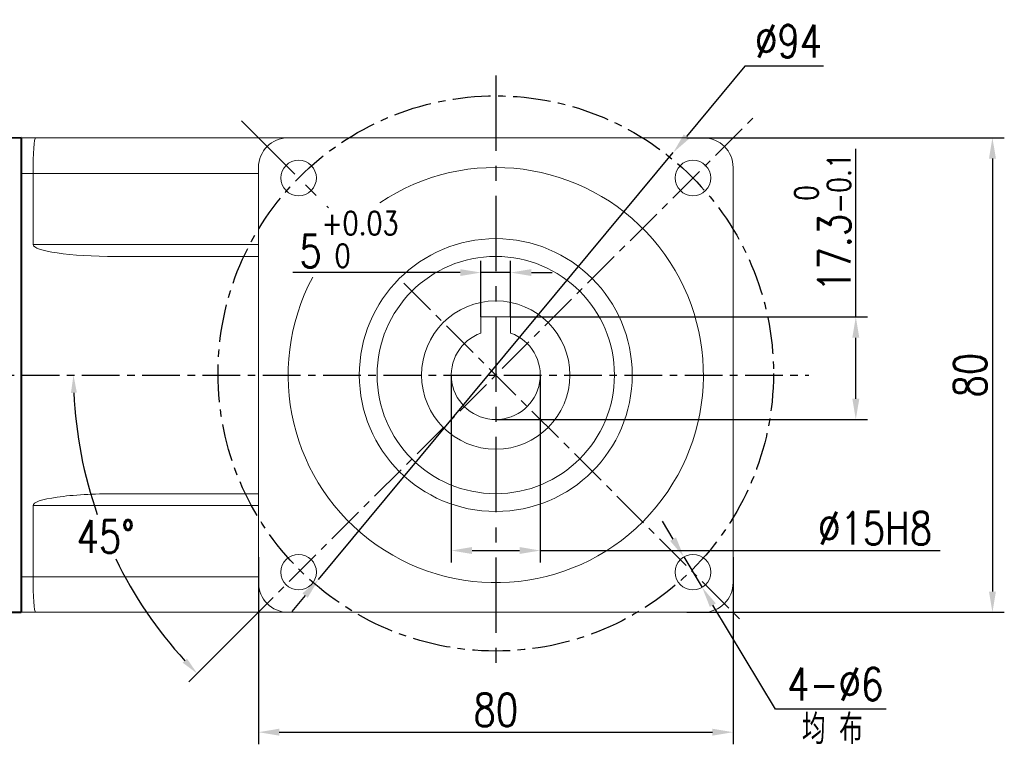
# Model space of a CAD drawing. Header units: inches. Extents: x -753 to 5070, y -3075 to 1581.
# Tile 162 of 178: x 4659 to 4825, y 186 to 309. Entities that reach past the tile are written whole.
import ezdxf

# ---------------------------------------------------------------- set-up
doc = ezdxf.new("R2010")
doc.units = ezdxf.units.IN
doc.header["$LTSCALE"] = 10
doc.header["$MEASUREMENT"] = 0
doc.linetypes.add('CENTER', pattern=[10.16, 6.35, -1.27, 1.27, -1.27])
for name, color, linetype in [('1轮廓实线层', 7, 'Continuous'), ('3中心线层', 1, 'CENTER'), ('6文字层', 3, 'Continuous'), ('7标注层', 4, 'Continuous')]:
    doc.layers.add(name, color=color, linetype=linetype)
doc.layers.add('图层2', color=4, linetype='Continuous', lineweight=40)
doc.styles.add('PC_TEXTSTYLE', font='isocp.shx', dxfattribs={"width": 0.8, "bigfont": 'HZFS.SHX'})
doc.styles.add('TH_GBDIM', font='romans.shx', dxfattribs={"width": 0.8, "bigfont": 'gbcbig.shx'})
doc.dimstyles.new('TH_GBDIM', dxfattribs={"dimtxt": 3.5, "dimasz": 2.5, "dimexe": 2, "dimexo": 0, "dimgap": 1, "dimtad": 1, "dimdec": 4, "dimdsep": 46, "dimtxsty": 'TH_GBDIM', "dimcen": 0.09, "dimclrd": 4, "dimclre": 4, "dimclrt": 3, "dimadec": 0, "dimazin": 0, "dimtfac": 1, "dimtdec": 4, "dimtmove": 0, "dimatfit": 3, "dimfxl": 1, "dimtzin": 0, "dimarcsym": 0})
doc.dimstyles.new('角度标注', dxfattribs={"dimtxt": 3.5, "dimasz": 3, "dimexe": 2, "dimexo": 0, "dimgap": 1, "dimtad": 1, "dimtih": 1, "dimtoh": 1, "dimdsep": 46, "dimtxsty": 'PC_TEXTSTYLE', "dimsah": 1, "dimcen": 0.09, "dimclrd": 4, "dimclrt": 3, "dimadec": 0, "dimazin": 0, "dimtfac": 0.7, "dimtmove": 0, "dimatfit": 0, "dimfxl": 1, "dimtzin": 0, "dimarcsym": 0})

# ---------------------------------------------------------------- blocks, each defined once
blk = doc.blocks.new('*D586')
at = {"layer": '7标注层', "color": 4, "lineweight": -2, "transparency": 16777216}
for p, q in [((4771.43, 289.15), (4824.95, 289.15)), ((4822.95, 285.65), (4822.95, 212.65)), ((4771.43, 209.15), (4824.95, 209.15))]:
    blk.add_line(p, q, dxfattribs=at)
at = {"layer": '7标注层', "color": 4, "transparency": 16777216}
for points in [[(4822.37, 285.65), (4823.54, 285.65), (4822.95, 289.15)], [(4822.37, 212.65), (4823.54, 212.65), (4822.95, 209.15)]]:
    blk.add_solid(points, dxfattribs=at)
at = {"layer": 'Defpoints', "color": 0, "transparency": 16777216}
for p in [(4771.43, 289.15), (4771.43, 209.15), (4822.95, 209.15)]:
    blk.add_point(p, dxfattribs=at)
at = {"layer": '7标注层', "color": 3, "transparency": 16777216, "insert": (4819.2, 249.15), "char_height": 5.5, "attachment_point": 5, "rotation": 90, "style": 'TH_GBDIM'}
blk.add_mtext('{80}{}{}', dxfattribs=at)
blk = doc.blocks.new('*D587')
at = {"layer": '7标注层', "color": 4, "lineweight": -2, "transparency": 16777216}
for p, q in [((4699.24, 218.44), (4699.24, 186.93)), ((4779.24, 218.44), (4779.24, 186.93)), ((4702.74, 188.93), (4775.74, 188.93))]:
    blk.add_line(p, q, dxfattribs=at)
at = {"layer": '7标注层', "color": 4, "transparency": 16777216}
for points in [[(4702.74, 189.52), (4702.74, 188.35), (4699.24, 188.93)], [(4775.74, 189.52), (4775.74, 188.35), (4779.24, 188.93)]]:
    blk.add_solid(points, dxfattribs=at)
at = {"layer": 'Defpoints', "color": 0, "transparency": 16777216}
for p in [(4699.24, 218.44), (4779.24, 218.44), (4779.24, 188.93)]:
    blk.add_point(p, dxfattribs=at)
at = {"layer": '7标注层', "color": 3, "transparency": 16777216, "insert": (4739.24, 192.68), "char_height": 5.5, "attachment_point": 5, "style": 'TH_GBDIM'}
blk.add_mtext('{80}{}{}', dxfattribs=at)
blk = doc.blocks.new('*D588')
at = {"layer": '7标注层', "color": 4, "lineweight": -2, "transparency": 16777216}
for p, q in [((4781.23, 301.21), (4771.38, 289.36)), ((4794.46, 301.21), (4781.23, 301.21)), ((4709.33, 214.66), (4769.15, 286.67)), ((4707.09, 211.97), (4704.85, 209.28))]:
    blk.add_line(p, q, dxfattribs=at)
at = {"layer": '7标注层', "color": 4, "transparency": 16777216}
for points in [[(4770.93, 289.74), (4771.83, 288.99), (4769.15, 286.67)], [(4706.64, 212.34), (4707.54, 211.6), (4709.33, 214.66)]]:
    blk.add_solid(points, dxfattribs=at)
at = {"layer": 'Defpoints', "color": 0, "transparency": 16777216}
for p in [(4769.15, 286.67), (4709.33, 214.66)]:
    blk.add_point(p, dxfattribs=at)
at = {"layer": '7标注层', "color": 3, "transparency": 16777216, "insert": (4788.59, 305.46), "char_height": 5.5, "attachment_point": 5, "style": 'TH_GBDIM'}
blk.add_mtext('{∅94}{}{}', dxfattribs=at)
blk = doc.blocks.new('*D589')
at = {"layer": '7标注层', "color": 4, "lineweight": -2, "transparency": 16777216}
for p, q in [((4736.74, 258.95), (4736.74, 268.43)), ((4741.74, 258.95), (4741.74, 268.43)), ((4733.24, 266.43), (4705.05, 266.43)), ((4741.74, 266.43), (4736.74, 266.43)), ((4745.24, 266.43), (4748.74, 266.43))]:
    blk.add_line(p, q, dxfattribs=at)
at = {"layer": '7标注层', "color": 4, "transparency": 16777216}
for points in [[(4733.24, 267.01), (4733.24, 265.85), (4736.74, 266.43)], [(4745.24, 267.01), (4745.24, 265.85), (4741.74, 266.43)]]:
    blk.add_solid(points, dxfattribs=at)
at = {"layer": 'Defpoints', "color": 0, "transparency": 16777216}
for p in [(4741.74, 266.43), (4736.74, 258.95), (4741.74, 258.95)]:
    blk.add_point(p, dxfattribs=at)
at = {"layer": '7标注层', "color": 3, "transparency": 16777216, "insert": (4714.49, 272.01), "char_height": 5.5, "attachment_point": 5, "style": 'TH_GBDIM'}
blk.add_mtext('{5}{}{\\H0.7143x;\\S+0.03^  0;}', dxfattribs=at)
blk = doc.blocks.new('*D590')
at = {"layer": '7标注层', "color": 4, "lineweight": -2, "transparency": 16777216}
for p, q in [((4799.92, 258.95), (4799.92, 287.29)), ((4741.74, 258.95), (4801.92, 258.95)), ((4799.92, 245.15), (4799.92, 255.45)), ((4739.24, 241.65), (4801.92, 241.65))]:
    blk.add_line(p, q, dxfattribs=at)
at = {"layer": '7标注层', "color": 4, "transparency": 16777216}
for points in [[(4799.34, 255.45), (4800.51, 255.45), (4799.92, 258.95)], [(4799.34, 245.15), (4800.51, 245.15), (4799.92, 241.65)]]:
    blk.add_solid(points, dxfattribs=at)
at = {"layer": 'Defpoints', "color": 0, "transparency": 16777216}
for p in [(4741.74, 258.95), (4739.24, 241.65), (4799.92, 241.65)]:
    blk.add_point(p, dxfattribs=at)
at = {"layer": '7标注层', "color": 3, "transparency": 16777216, "insert": (4794.34, 274.87), "char_height": 5.5, "attachment_point": 5, "rotation": 90, "style": 'TH_GBDIM'}
blk.add_mtext('17.3{\\H0.7143x;\\S 0^ -0.1;}', dxfattribs=at)
blk = doc.blocks.new('*D591')
at = {"layer": '7标注层', "color": 0, "lineweight": -2, "ltscale": 0.2, "transparency": 16777216}
blk.add_line((4697.24, 207.15), (4687.49, 197.41), dxfattribs=at)
at = {"layer": '7标注层', "color": 4, "lineweight": -2, "ltscale": 0.2, "transparency": 16777216}
for start, end in [(182.4152, 199.2685), (205.8089, 222.5848)]:
    blk.add_arc((4739.24, 249.15), 71.17, start, end, dxfattribs=at)
at = {"layer": '7标注层', "color": 4, "ltscale": 0.2, "transparency": 16777216}
for points in [[(4667.63, 246.14), (4668.63, 246.16), (4668.06, 249.15)], [(4687.19, 201.33), (4686.47, 200.64), (4688.91, 198.82)]]:
    blk.add_solid(points, dxfattribs=at)
at = {"layer": 'Defpoints', "color": 0, "ltscale": 0.2, "transparency": 16777216}
for p in [(4782.72, 292.64), (4566.21, 249.15), (4791.99, 249.15), (4670.49, 230.73), (4697.24, 207.15)]:
    blk.add_point(p, dxfattribs=at)
at = {"layer": '7标注层', "color": 3, "ltscale": 0.2, "transparency": 16777216, "insert": (4673.48, 221.91), "char_height": 5.5, "attachment_point": 5, "style": 'TH_GBDIM'}
blk.add_mtext('45°', dxfattribs=at)
blk = doc.blocks.new('*D584')
at = {"layer": '7标注层', "color": 4, "lineweight": -2, "transparency": 16777216}
for p, q in [((4769.12, 221.49), (4767.32, 224.49)), ((4770.92, 218.49), (4774.02, 213.35)), ((4786.37, 192.79), (4775.82, 210.35)), ((4805.05, 192.79), (4786.37, 192.79))]:
    blk.add_line(p, q, dxfattribs=at)
at = {"layer": '7标注层', "color": 4, "transparency": 16777216}
for points in [[(4769.62, 221.79), (4768.62, 221.19), (4770.92, 218.49)], [(4776.32, 210.65), (4775.32, 210.05), (4774.02, 213.35)]]:
    blk.add_solid(points, dxfattribs=at)
at = {"layer": 'Defpoints', "color": 0, "transparency": 16777216}
for p in [(4770.92, 218.49), (4774.02, 213.35)]:
    blk.add_point(p, dxfattribs=at)
at = {"layer": '7标注层', "color": 3, "transparency": 16777216, "insert": (4796.46, 197.04), "char_height": 5.5, "attachment_point": 5, "style": 'TH_GBDIM'}
blk.add_mtext('{4-∅6}{}{}', dxfattribs=at)
blk = doc.blocks.new('*D585')
at = {"layer": '7标注层', "color": 4, "lineweight": -2, "transparency": 16777216}
for p, q in [((4731.74, 249.15), (4731.74, 217.56)), ((4746.74, 249.15), (4746.74, 217.56)), ((4735.24, 219.56), (4743.24, 219.56)), ((4746.74, 219.56), (4814.12, 219.56))]:
    blk.add_line(p, q, dxfattribs=at)
at = {"layer": '7标注层', "color": 4, "transparency": 16777216}
for points in [[(4735.24, 220.15), (4735.24, 218.98), (4731.74, 219.56)], [(4743.24, 220.15), (4743.24, 218.98), (4746.74, 219.56)]]:
    blk.add_solid(points, dxfattribs=at)
at = {"layer": 'Defpoints', "color": 0, "transparency": 16777216}
for p in [(4731.74, 249.15), (4746.74, 249.15), (4746.74, 219.56)]:
    blk.add_point(p, dxfattribs=at)
at = {"layer": '7标注层', "color": 3, "transparency": 16777216, "insert": (4803.17, 223.31), "char_height": 5.5, "attachment_point": 5, "style": 'TH_GBDIM'}
blk.add_mtext('\\A1;%%c15H8', dxfattribs=at)

msp = doc.modelspace()

# ---------------------------------------------------------------- linework, layer by layer
at = {"color": 7, "linetype": 'Continuous', "lineweight": 15}
for p, q in [((4736.736, 256.221), (4736.736, 258.95)), ((4736.736, 258.95), (4741.736, 258.95)), ((4741.736, 258.95), (4741.736, 257.274))]:
    msp.add_line(p, q, dxfattribs=at)
for radius in [23, 20, 12.5, 12.5]:
    msp.add_circle((4739.236, 249.15), radius, dxfattribs=at)
for radius, start, end in [(35, 151.84956, 123.93059), (7.5, 109.47122, 70.52878)]:
    msp.add_arc((4739.236, 249.15), radius, start, end, dxfattribs=at)
for points, knots in [([(4736.736, 258.789), (4736.736, 258.527), (4736.736, 258.177), (4736.736, 257.825), (4736.736, 257.736), (4736.736, 257.231), (4736.736, 256.726), (4736.736, 256.221)], [0, 0, 0, 0, 0.7491555, 1, 1, 1, 2.4345731, 2.4345731, 2.4345731, 2.4345731]), ([(4741.736, 256.221), (4741.736, 256.31), (4741.736, 256.662), (4741.736, 257.012), (4741.736, 257.274)], [0, 0, 0, 0, 0.25084452, 1, 1, 1, 1])]:
    msp.add_open_spline(points, degree=3, knots=knots, dxfattribs=at)
at = {"layer": '1轮廓实线层', "color": 7, "linetype": 'Continuous', "lineweight": 15}
for p, q in [((4659.237, 289.15), (4661.669, 289.15)), ((4661.669, 289.15), (4704.236, 289.15)), ((4774.236, 289.15), (4704.236, 289.15)), ((4699.236, 284.15), (4699.236, 214.151)), ((4779.236, 214.151), (4779.236, 284.15)), ((4661.237, 283.15), (4659.237, 283.15)), ((4699.236, 283.15), (4661.237, 283.15)), ((4661.237, 271.15), (4661.237, 283.15)), ((4661.237, 271.15), (4699.236, 271.15)), ((4699.236, 269.15), (4675.199, 269.15)), ((4675.199, 229.15), (4699.236, 229.15)), ((4661.237, 227.15), (4661.237, 215.151)), ((4699.236, 227.15), (4661.237, 227.15)), ((4659.237, 215.151), (4661.237, 215.151)), ((4661.237, 215.151), (4699.236, 215.151)), ((4661.669, 209.151), (4659.237, 209.151)), ((4704.236, 209.151), (4661.669, 209.151)), ((4704.236, 209.151), (4774.236, 209.151))]:
    msp.add_line(p, q, dxfattribs=at)
at = {"layer": '1轮廓实线层'}
msp.add_line((4659.237, 249.15), (4659.237, 282.42), dxfattribs=at)
at = {"layer": '1轮廓实线层', "color": 7, "linetype": 'Continuous', "lineweight": 15}
for centre in [(4706.002, 282.384), (4772.47, 282.384), (4706.002, 215.917), (4772.47, 215.917)]:
    msp.add_circle(centre, 3, dxfattribs=at)
for centre, start, end in [((4704.236, 284.15), 90, 180), ((4774.236, 284.15), 0, 90), ((4704.236, 214.151), 180, 270), ((4774.236, 214.151), 270, 0)]:
    msp.add_arc(centre, 5, start, end, dxfattribs=at)
for centre, major_axis, ratio, start_param, end_param in [((4661.669, 283.15), (0, -6), 0.0719933, 3.1415927, 4.712389), ((4675.199, 271.15), (-13.962, 0), 0.1432442, 0, 1.5707963), ((4675.199, 227.15), (13.962, 0), 0.1432442, 1.5707963, 3.1415927), ((4661.669, 215.151), (0, -6), 0.0719933, 4.712389, 6.2831853)]:
    msp.add_ellipse(centre, major_axis=major_axis, ratio=ratio, start_param=start_param, end_param=end_param, dxfattribs=at)
at = {"layer": '3中心线层', "ltscale": 0.2}
for p, q in [((4739.236, 299.672), (4739.236, 199.828)), ((4696.373, 292.014), (4711.031, 277.355))]:
    msp.add_line(p, q, dxfattribs=at)
at = {"layer": '3中心线层', "ltscale": 0.1}
for p, q in [((4697.236, 207.15), (4782.724, 292.638)), ((4723.748, 264.639), (4780.393, 207.994)), ((4527.252, 249.15), (4791.99, 249.15))]:
    msp.add_line(p, q, dxfattribs=at)
msp.add_circle((4739.236, 249.421), 46.808, dxfattribs=at)
at = {"layer": '图层2', "color": 0}
for p, q in [((4659.237, 289.15), (4651.237, 289.067)), ((4659.237, 289.15), (4659.237, 209.15)), ((4651.237, 209.233), (4659.237, 209.15))]:
    msp.add_line(p, q, dxfattribs=at)

# ---------------------------------------------------------------- texts
at = {"layer": '6文字层', "insert": (4790.83, 191.948), "char_height": 5, "width": 38.96783, "attachment_point": 1, "style": 'PC_TEXTSTYLE'}
msp.add_mtext('{\\C3;均 布}', dxfattribs=at)

# ---------------------------------------------------------------- dimensions: what is measured, and where the dimension line sits
at = {"layer": '7标注层'}
for p1, p2, text, picture, middle in [((4709.325, 214.66), (4769.147, 286.67), '{<>}{}{}', '*D588', (4788.593, 301.21)), ((4770.924, 218.488), (4774.015, 213.345), '{4-<>}{}{}', '*D584', (4796.462, 192.79))]:
    dim = msp.add_diameter_dim_2p(p1=p1, p2=p2, text=text, dimstyle='TH_GBDIM', override={"dimtxt": 5.5, "dimasz": 3.5, "dimgap": 1.5, "dimtoh": 1, "dimdec": 0}, dxfattribs=at)
    dim.commit()
    dim.dimension.update_dxf_attribs({"geometry": picture, "text_midpoint": middle, "dimtype": 163})
at = {"layer": '7标注层', "ltscale": 0.2}
dim = msp.add_angular_dim_2l(base=(4670.487, 230.729), line1=((4566.205, 249.15), (4791.99, 249.15)), line2=((4697.236, 207.15), (4782.724, 292.638)), dimstyle='角度标注', override={"dimtxt": 5.5, "dimdec": 0, "dimtxsty": 'TH_GBDIM'}, dxfattribs=at)
dim.commit()
dim.dimension.update_dxf_attribs({"geometry": '*D591', "text_midpoint": (4673.48, 221.913)})
at = {"layer": '7标注层'}
for base, p1, p2, text, picture, middle in [((4822.952, 209.151), (4771.43, 289.15), (4771.43, 209.151), '{<>}{}{}', '*D586', (4822.952, 249.15)), ((4799.925, 241.65), (4741.736, 258.95), (4739.236, 241.65), '<>{\\H0.7143x;\\S 0^ -0.1;}', '*D590', (4799.925, 274.869))]:
    dim = msp.add_linear_dim(base=base, p1=p1, p2=p2, angle=90, text=text, dimstyle='TH_GBDIM', override={"dimtxt": 5.5, "dimasz": 3.5, "dimdec": 1, "dimadec": 1}, dxfattribs=at)
    dim.commit()
    dim.dimension.update_dxf_attribs({"geometry": picture, "text_midpoint": middle, "dimtype": 160})
for base, p1, p2, text, override, picture, middle in [((4741.736, 266.429), (4736.736, 258.95), (4741.736, 258.95), '{<>}{}{\\H0.7143x;\\S+0.03^  0;}', {"dimtxt": 5.5, "dimasz": 3.5, "dimdec": 1, "dimadec": 1}, '*D589', (4714.493, 266.429)), ((4746.736, 219.563), (4731.736, 249.15), (4746.736, 249.15), '\\A1;%%c<>H8', {"dimtxt": 5.5, "dimasz": 3.5, "dimgap": 1, "dimtad": 1, "dimjust": 0, "dimdec": 1, "dimlfac": 1, "dimse1": 0, "dimse2": 0, "dimsd1": 0, "dimsd2": 0, "dimadec": 1}, '*D585', (4803.169, 219.563))]:
    dim = msp.add_linear_dim(base=base, p1=p1, p2=p2, text=text, dimstyle='TH_GBDIM', override=override, dxfattribs=at)
    dim.commit()
    dim.dimension.update_dxf_attribs({"geometry": picture, "text_midpoint": middle, "dimtype": 160})
dim = msp.add_linear_dim(base=(4779.236, 188.932), p1=(4699.236, 218.439), p2=(4779.236, 218.439), text='{<>}{}{}', dimstyle='TH_GBDIM', override={"dimtxt": 5.5, "dimasz": 3.5, "dimdec": 1, "dimadec": 1}, dxfattribs=at)
dim.commit()
dim.dimension.update_dxf_attribs({"geometry": '*D587', "text_midpoint": (4739.236, 192.682)})

doc.saveas('drawing.dxf')
